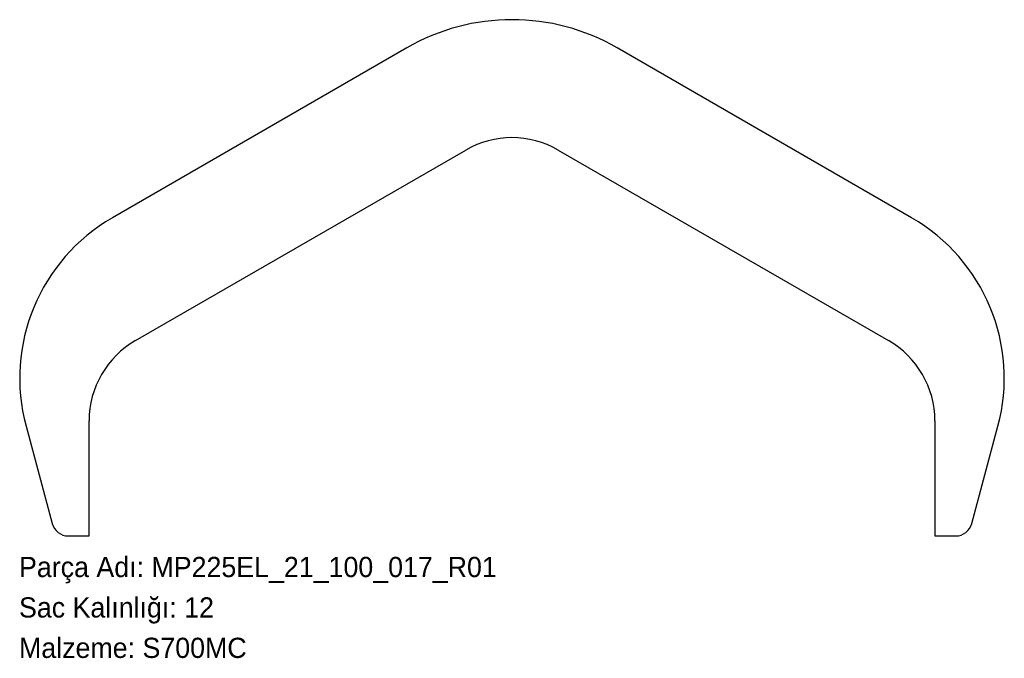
# Model space of a CAD drawing. Header units: millimetres. Extents: x 0 to 585, y -72 to 307.
import ezdxf

# ---------------------------------------------------------------- set-up
doc = ezdxf.new("R2010")
doc.units = ezdxf.units.MM
doc.linetypes.add('SLD-Katı', pattern=[0])
doc.linetypes.add('SLD-Sürekli', pattern=[0])
doc.layers.add('METIN', color=96, linetype='SLD-Katı')
doc.styles.add('SLDTEXTSTYLE0', font='ARIAL.TTF', dxfattribs={"width": 0.948, "bigfont": 'bigfont'})
doc.styles.add('SLDTEXTSTYLE1', font='ARIAL.TTF', dxfattribs={"width": 0.948})

msp = doc.modelspace()

# ---------------------------------------------------------------- linework, layer by layer
at = {"color": 7, "linetype": 'SLD-Sürekli', "lineweight": 25}
for p, q in [((230.11, 290.17), (55.4, 189.3)), ((529.82, 189.3), (355.11, 290.17)), ((69.11, 116.39), (265.11, 229.55)), ((320.11, 229.55), (516.11, 116.39)), ((4.15, 65.57), (19.62, 7.81)), ((41.61, 0.4), (41.61, 68.76)), ((543.61, 68.76), (543.61, 0.4)), ((565.6, 7.81), (581.07, 65.57)), ((29.28, 0.4), (41.61, 0.4)), ((543.61, 0.4), (555.94, 0.4))]:
    msp.add_line(p, q, dxfattribs=at)
for centre, radius, start, end in [((292.61, 181.92), 125, 60, 120), ((292.61, 181.92), 55, 60, 120), ((110.4, 94.04), 110, 120, 195), ((474.82, 94.04), 110, 345, 60), ((96.61, 68.76), 55, 120, 180), ((488.61, 68.76), 55, 0, 60), ((29.28, 10.4), 10, 195, 270), ((555.94, 10.4), 10, 270, 345)]:
    msp.add_arc(centre, radius, start, end, dxfattribs=at)

# ---------------------------------------------------------------- texts
at = {"layer": 'METIN', "char_height": 12, "attachment_point": 1}
for s, insert, style in [('Parça Adı: MP225EL_21_100_017_R01', (0, -12.03), 'SLDTEXTSTYLE0'), ('Sac Kalınlığı: 12', (0, -36.03), 'SLDTEXTSTYLE0'), ('Malzeme: S700MC', (0, -60.03), 'SLDTEXTSTYLE1')]:
    msp.add_mtext(s, dxfattribs=dict(at, insert=insert, style=style))

doc.saveas('drawing.dxf')
